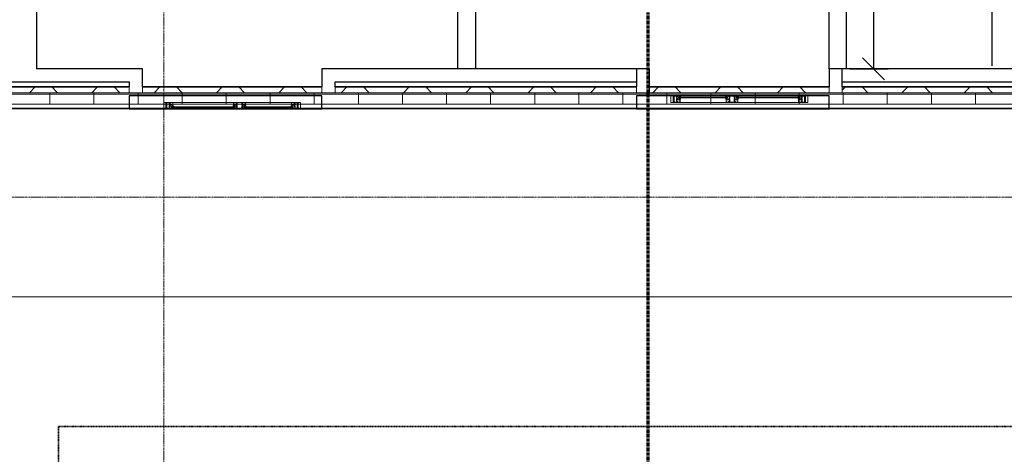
# Model space of a CAD drawing. Header units: millimetres. Extents: x -57334 to 14098, y -25409 to 16656.
# Tile 28 of 50: x -25389 to -18691, y -12947 to -9986. Entities that reach past the tile are written whole.
import ezdxf

# ---------------------------------------------------------------- set-up
doc = ezdxf.new("R2010")
doc.units = ezdxf.units.MM
for name, pattern in [('__FK_przerywana', [3.2004, 1.6002, -1.6002]), ('Kreska', [6.35, 3.175, -3.175]), ('Linia siatki', [22.225, 12.7, -3.175, 3.175, -3.175])]:
    doc.linetypes.add(name, pattern=pattern)
for name, color, linetype, lineweight in [('A-ANNO-DIMS', 7, 'Continuous', 5), ('A-DETL-GENF', 7, 'Continuous', 5), ('A-GLAZ', 7, 'Continuous', 5), ('A-ROOF', 7, 'Continuous', 5), ('A-ROOF-PATT', 7, 'Continuous', 35), ('A-WALL', 7, 'Continuous', 5), ('G-ANNO-SYMB', 7, 'Continuous', 5), ('G-IMPT', 7, 'Continuous', 5), ('S-GRID', 7, 'Continuous', 5)]:
    doc.layers.add(name, color=color, linetype=linetype, lineweight=lineweight)
doc.layers.add('A-DETL', color=7, linetype='Continuous', lineweight=5, true_color=0x00a600)
doc.styles.add('Arial_5', font='arial.ttf', dxfattribs={"width": 0.6, "height": 200})
doc.dimstyles.new('standard_wielkość_otworów', dxfattribs={"dimscale": 304.8, "dimtxt": 204.05188, "dimasz": 0.492126, "dimexe": 0.328084, "dimexo": 0.0625, "dimgap": 0, "dimtad": 1, "dimdec": 0, "dimlfac": 0.1, "dimzin": 0, "dimdsep": 46, "dimtxsty": 'Arial_5', "dimblk1": 'OBLIQUE', "dimblk2": 'OBLIQUE', "dimsah": 1, "dimcen": 0.09, "dimazin": 0, "dimtfac": 1, "dimtdec": 4, "dimtix": 1, "dimtmove": 0, "dimatfit": 3, "dimfxl": 0.328084, "dimfxlon": 1, "dimtvp": 1, "dimtolj": 1, "dimtzin": 0, "dimarcsym": 2})

# ---------------------------------------------------------------- blocks, each defined once
blk = doc.blocks.new('Aluprof_MB-45_I_Alu_Window-FIX-4-panel_ENG_R-00495 - 1230 x 1484-1596590-RZUT PIĘTRA II')
at = {"layer": 'A-DETL-GENF'}
for p, q in [((11.3, 0), (-403.3, 0)), ((403.2, 0), (61.1, 0)), ((-400, -30), (6.5, -30)), ((-400, -36), (6.5, -36)), ((6.5, -45), (-400, -45)), ((93.5, -30), (400, -30)), ((93.5, -36), (400, -36)), ((400, -45), (93.5, -45))]:
    blk.add_line(p, q, dxfattribs=at)
at = {"layer": 'A-GLAZ', "color": 55, "true_color": 0xafaf3c}
for p, q in [((-465, 0), (-465, -45)), ((-450, 0), (-465, 0)), ((-450, -45), (-450, 0)), ((450, 0), (465, 0)), ((450, -45), (450, 0)), ((465, 0), (465, -45)), ((-465, -45), (-450, -45)), ((465, -45), (450, -45))]:
    blk.add_line(p, q, dxfattribs=at)
at = {"layer": 'G-IMPT'}
for p, q in [((-412.7, -30), (-412.4, -30)), ((-403.2, -26.3), (-405.1, -26.3)), ((-403, -21.6), (-402.9, -23.3)), ((-401.9, -21.4), (-402.8, -21.4)), ((-402.6, -27.3), (-402.7, -26.8)), ((-402.4, -30), (-400.9, -30)), ((-399.9, -28.3), (-401.1, -22.1)), ((6.4, -28.3), (7.6, -22.1)), ((8.9, -30), (7.4, -30)), ((8.4, -21.4), (9.3, -21.4)), ((9.1, -27.3), (9.2, -26.8)), ((9.5, -21.6), (9.4, -23.3)), ((9.7, -26.3), (11.6, -26.3)), ((19.2, -30), (18.9, -30)), ((80.8, -30), (81.1, -30)), ((90.3, -26.3), (88.4, -26.3)), ((90.5, -21.6), (90.6, -23.3)), ((91.6, -21.4), (90.7, -21.4)), ((90.9, -27.3), (90.8, -26.8)), ((91.1, -30), (92.6, -30)), ((93.6, -28.3), (92.4, -22.1)), ((399.9, -28.3), (401.1, -22.1)), ((402.4, -30), (400.9, -30)), ((401.9, -21.4), (402.8, -21.4)), ((402.6, -27.3), (402.7, -26.8)), ((403, -21.6), (402.9, -23.3)), ((403.2, -26.3), (405.1, -26.3)), ((412.7, -30), (412.4, -30))]:
    blk.add_line(p, q, dxfattribs=at)
at = {"layer": 'G-IMPT', "flags": 128}
for points in [[(-400, -44.5), (-400.5, -45), (-450, -45), (-450, -41.4), (-448.5, -41), (-448, -41), (-448, -43), (-445, -43), (-445, -33.2), (-444.8, -33), (-445, -32.8), (-445, -25), (-448, -25), (-448, -27), (-448.5, -27), (-450, -26.6), (-450, -18.4), (-448.5, -18), (-448, -18), (-448, -20), (-445, -20), (-445, -11.2), (-444.8, -11), (-445, -10.8), (-445, -2), (-448, -2), (-448, -4), (-448.5, -4), (-450, -3.6), (-450, 0), (-421, 0), (-421, -3.6), (-422.5, -4), (-423, -4), (-423, -2), (-426, -2), (-426, -10.8), (-426.2, -11), (-426, -11.2), (-426, -20), (-423, -20), (-423, -18), (-422.5, -18), (-421, -18.4), (-421, -29.1), (-421.2, -29.3), (-422, -29.3), (-422.2, -29.1), (-422.2, -27.8), (-426, -27.8), (-426, -32.8), (-426.2, -33), (-426, -33.2), (-426, -38.3), (-422.2, -38.3), (-422.2, -37), (-422, -36.8), (-421.2, -36.8), (-421, -37), (-421, -39.5), (-421.2, -39.7), (-424.5, -39.7), (-424.5, -41), (-426, -41), (-426, -43.4), (-410, -43.4), (-410, -41), (-411.5, -41), (-411.5, -40), (-408, -40), (-407, -41), (-408.5, -41), (-408.5, -43.5), (-401.5, -43.5), (-401.5, -41), (-403, -41), (-402, -40), (-400, -40)], [(-423.2, -4.2), (-423.3, -3.8), (-423.9, -3.6), (-425, -4.3), (-424.7, -5.2), (-419.8, -5.2), (-419.8, -1.9), (-419.3, -1.4), (-405.4, -1.4), (-404.4, -2.4), (-404.4, -16.3), (-404.9, -16.8), (-422.2, -16.8), (-425.1, -16.8), (-425.5, -17.7), (-423.6, -19.5), (-423.2, -19.4), (-423.2, -17.8), (-421, -17.8), (-404.8, -17.8), (-404.3, -18.3), (-404.3, -20.5), (-405.5, -20.5), (-410.6, -22.4), (-411, -22.9), (-410.9, -23.3), (-410.2, -23.5), (-405.3, -21.7), (-404.5, -21.7), (-404.8, -23.5), (-403.5, -23.5), (-403, -23), (-403, -0.2), (-403.3, 0), (-421, 0), (-421, -4.2)], [(93, -45), (93.5, -44.5), (93.5, -40), (91.5, -40), (90.5, -41), (92, -41), (92, -43.5), (85, -43.5), (85, -41), (86.5, -41), (85.5, -40), (82, -40), (82, -41), (83.5, -41), (83.5, -43.2), (67.5, -43.2), (67.5, -41), (69, -41), (69, -39.7), (72.3, -39.7), (72.5, -39.5), (72.5, -37), (72.3, -36.8), (71.5, -36.8), (71.3, -37), (71.3, -38.3), (67.4, -38.3), (67.4, -33.2), (67.2, -33), (67.4, -32.8), (67.4, -27.8), (71.3, -27.8), (71.3, -29.1), (71.5, -29.3), (72.3, -29.3), (72.5, -29.1), (72.5, -18.4), (71, -18), (70.5, -18), (70.5, -20), (67.5, -20), (67.5, -11.2), (67.3, -11), (67.5, -10.8), (67.5, -2), (70.5, -2), (70.5, -4), (71, -4), (72.5, -3.6), (72.5, 0), (27.5, 0), (27.5, -3.6), (29, -4), (29.5, -4), (29.5, -2), (32.5, -2), (32.5, -10.8), (32.7, -11), (32.5, -11.2), (32.5, -20), (29.5, -20), (29.5, -18), (29, -18), (27.5, -18.4), (27.5, -29.1), (27.7, -29.3), (28.5, -29.3), (28.7, -29.1), (28.7, -27.8), (32.6, -27.8), (32.6, -32.8), (32.8, -33), (32.6, -33.2), (32.6, -38.3), (28.7, -38.3), (28.7, -37), (28.5, -36.8), (27.7, -36.8), (27.5, -37), (27.5, -39.5), (27.7, -39.7), (31, -39.7), (31, -41), (32.5, -41), (32.5, -43.4), (16.5, -43.4), (16.5, -41), (18, -41), (18, -40), (14.5, -40), (13.5, -41), (15, -41), (15, -43.5), (8, -43.5), (8, -41), (9.5, -41), (8.5, -40), (6.5, -40), (6.5, -44.5), (7, -45)], [(29.7, -4.2), (29.8, -3.8), (30.4, -3.6), (31.5, -4.3), (31.2, -5.2), (26.3, -5.2), (26.3, -1.9), (25.8, -1.4), (11.9, -1.4), (10.9, -2.4), (10.9, -16.3), (11.4, -16.8), (28.7, -16.8), (31.6, -16.8), (32, -17.7), (30.1, -19.5), (29.7, -19.4), (29.7, -17.8), (27.5, -17.8), (11.3, -17.8), (10.8, -18.3), (10.8, -20.5), (12, -20.5), (17.1, -22.4), (17.5, -22.9), (17.4, -23.3), (16.7, -23.5), (11.8, -21.7), (11, -21.7), (11.3, -23.5), (10, -23.5), (9.5, -23), (9.5, -0.2), (9.7, 0), (27.5, 0), (27.5, -4.2)], [(70.3, -4.2), (70.2, -3.8), (69.6, -3.6), (68.5, -4.3), (68.8, -5.2), (73.7, -5.2), (73.7, -1.9), (74.2, -1.4), (88.1, -1.4), (89.1, -2.4), (89.1, -16.3), (88.6, -16.8), (71.3, -16.8), (68.4, -16.8), (68, -17.7), (69.9, -19.5), (70.3, -19.4), (70.3, -17.8), (72.5, -17.8), (88.7, -17.8), (89.2, -18.3), (89.2, -20.5), (88, -20.5), (82.9, -22.4), (82.5, -22.9), (82.6, -23.3), (83.3, -23.5), (88.2, -21.7), (89, -21.7), (88.7, -23.5), (90, -23.5), (90.5, -23), (90.5, -0.2), (90.2, 0), (72.5, 0), (72.5, -4.2)], [(400, -44.5), (400.5, -45), (450, -45), (450, -41.4), (448.5, -41), (448, -41), (448, -43), (445, -43), (445, -33.2), (444.8, -33), (445, -32.8), (445, -25), (448, -25), (448, -27), (448.5, -27), (450, -26.6), (450, -18.4), (448.5, -18), (448, -18), (448, -20), (445, -20), (445, -11.2), (444.8, -11), (445, -10.8), (445, -2), (448, -2), (448, -4), (448.5, -4), (450, -3.6), (450, 0), (421, 0), (421, -3.6), (422.5, -4), (423, -4), (423, -2), (426, -2), (426, -10.8), (426.2, -11), (426, -11.2), (426, -20), (423, -20), (423, -18), (422.5, -18), (421, -18.4), (421, -29.1), (421.2, -29.3), (422, -29.3), (422.2, -29.1), (422.2, -27.8), (426, -27.8), (426, -32.8), (426.2, -33), (426, -33.2), (426, -38.3), (422.2, -38.3), (422.2, -37), (422, -36.8), (421.2, -36.8), (421, -37), (421, -39.5), (421.2, -39.7), (424.5, -39.7), (424.5, -41), (426, -41), (426, -43.4), (410, -43.4), (410, -41), (411.5, -41), (411.5, -40), (408, -40), (407, -41), (408.5, -41), (408.5, -43.5), (401.5, -43.5), (401.5, -41), (403, -41), (402, -40), (400, -40)], [(423.2, -4.2), (423.3, -3.8), (423.9, -3.6), (425, -4.3), (424.7, -5.2), (419.8, -5.2), (419.8, -1.9), (419.3, -1.4), (405.4, -1.4), (404.4, -2.4), (404.4, -16.3), (404.9, -16.8), (422.2, -16.8), (425.1, -16.8), (425.5, -17.7), (423.6, -19.5), (423.2, -19.4), (423.2, -17.8), (421, -17.8), (404.8, -17.8), (404.3, -18.3), (404.3, -20.5), (405.5, -20.5), (410.6, -22.4), (411, -22.9), (410.9, -23.3), (410.2, -23.5), (405.3, -21.7), (404.5, -21.7), (404.8, -23.5), (403.5, -23.5), (403, -23), (403, -0.2), (403.2, 0), (421, 0), (421, -4.2)], [(-427.6, -26.8), (-427.1, -26.3), (-422.5, -26.3), (-422.5, -21.5), (-427.1, -21.5), (-427.6, -21), (-427.6, -1.6), (-443.4, -1.6), (-443.4, -21), (-443.9, -21.5), (-448.5, -21.5), (-448.5, -23.5), (-443.9, -23.5), (-443.4, -24), (-443.4, -43.4), (-427.6, -43.4)], [(-406.3, -36.1), (-407.9, -36.1), (-408.7, -36), (-410, -36), (-410.3, -36.3), (-410, -39.7), (-409.7, -40), (-400.3, -40), (-400, -39.7), (-399.7, -36.3), (-400, -36), (-401.3, -36), (-402.1, -36.1), (-403.7, -36.1), (-404.4, -36), (-405.6, -36)], [(12.8, -36.1), (14.4, -36.1), (15.2, -36), (16.5, -36), (16.8, -36.3), (16.5, -39.7), (16.2, -40), (6.8, -40), (6.5, -39.7), (6.2, -36.3), (6.5, -36), (7.8, -36), (8.6, -36.1), (10.2, -36.1), (10.9, -36), (12.1, -36)], [(34.3, -43.2), (65.7, -43.2), (65.7, -26.5), (66.2, -26), (70.7, -26), (70.7, -21.8), (66.2, -21.8), (65.7, -21.3), (65.7, -1.8), (34.3, -1.8), (34.3, -21.3), (33.8, -21.8), (29.3, -21.8), (29.3, -26), (33.8, -26), (34.3, -26.5)], [(87.2, -36.1), (85.6, -36.1), (84.8, -36), (83.5, -36), (83.2, -36.3), (83.5, -39.7), (83.8, -40), (93.2, -40), (93.5, -39.7), (93.8, -36.3), (93.5, -36), (92.2, -36), (91.4, -36.1), (89.8, -36.1), (89.1, -36), (87.9, -36)], [(406.3, -36.1), (407.9, -36.1), (408.7, -36), (410, -36), (410.3, -36.3), (410, -39.7), (409.7, -40), (400.3, -40), (400, -39.7), (399.7, -36.3), (400, -36), (401.3, -36), (402.1, -36.1), (403.7, -36.1), (404.4, -36), (405.6, -36)], [(427.6, -26.8), (427.1, -26.3), (422.5, -26.3), (422.5, -21.5), (427.1, -21.5), (427.6, -21), (427.6, -1.6), (443.4, -1.6), (443.4, -21), (443.9, -21.5), (448.5, -21.5), (448.5, -23.5), (443.9, -23.5), (443.4, -24), (443.4, -43.4), (427.6, -43.4)]]:
    blk.add_lwpolyline(points, close=True, dxfattribs=at)
for points in [[(-354, -36), (-414, -36), (-414, -30), (-354, -30)], [(-407, -40), (-407, -41), (-407.5, -41), (-407.5, -41.5), (-407.3, -41.9), (-406.5, -43), (-403.5, -43), (-402.7, -41.9), (-402.5, -41.5), (-402.5, -41), (-403, -41), (-403, -40)], [(-403.1, -23.5), (-405.2, -23.5), (-405.4, -22.7)], [(-39.5, -36), (20.5, -36), (20.5, -30), (-39.5, -30)], [(13.5, -40), (13.5, -41), (14, -41), (14, -41.5), (13.8, -41.9), (13, -43), (10, -43), (9.2, -41.9), (9, -41.5), (9, -41), (9.5, -41), (9.5, -40)], [(9.6, -23.5), (11.7, -23.5), (11.9, -22.7)], [(139.5, -36), (79.5, -36), (79.5, -30), (139.5, -30)], [(86.5, -40), (86.5, -41), (86, -41), (86, -41.5), (86.2, -41.9), (87, -43), (90, -43), (90.8, -41.9), (91, -41.5), (91, -41), (90.5, -41), (90.5, -40)], [(90.4, -23.5), (88.3, -23.5), (88.1, -22.7)], [(354, -36), (414, -36), (414, -30), (354, -30)], [(407, -40), (407, -41), (407.5, -41), (407.5, -41.5), (407.3, -41.9), (406.5, -43), (403.5, -43), (402.7, -41.9), (402.5, -41.5), (402.5, -41), (403, -41), (403, -40)], [(403.1, -23.5), (405.2, -23.5), (405.4, -22.7)]]:
    blk.add_lwpolyline(points, dxfattribs=at)
at = {"layer": 'G-IMPT'}
for centre in [(-405, -41.3), (11.5, -41.3), (88.5, -41.3), (405, -41.3)]:
    blk.add_circle(centre, 1, dxfattribs=at)
for centre, radius, start, end in [((-412.8, -29.2), 0.82, 105.80642, 271.66907), ((-416.2, -18), 10.9, 287.06906, 335.80942), ((-413, -22.9), 7.1, 275.27461, 321.59132), ((-407, -27.7), 0.57, 48.5095, 143.34591), ((-402.3, -25.2), 4.82, 205.47804, 268.1661), ((-405.9, -22.8), 0.5, 15, 135.21762), ((-405.1, -27), 0.606, 85.24229, 179.06131), ((-402.3, -26), 3.53, 195.72637, 287.91806), ((-403.4, -27), 0.711, 18.55157, 75.72761), ((-403.1, -23.3), 0.2, 270, 5), ((-402.8, -21.6), 0.2, 90, 185), ((-401.2, -27), 1.38, 191.90877, 264.12854), ((-401.9, -22.2), 0.8, 4.27918, 90), ((-401.4, -28.9), 0.492, 291.55615, 81.54893), ((-401, -28.8), 1.19, 273.89788, 24.0805), ((7.5, -28.8), 1.19, 155.9195, 266.10212), ((7.9, -28.9), 0.492, 98.45107, 248.44385), ((8.4, -22.2), 0.8, 90, 175.72082), ((8.8, -26), 3.53, 252.08194, 344.27363), ((7.7, -27), 1.38, 275.87146, 348.09123), ((8.8, -25.2), 4.82, 271.8339, 334.52196), ((9.9, -27), 0.711, 104.27239, 161.44843), ((9.3, -21.6), 0.2, 355, 90), ((9.6, -23.3), 0.2, 175, 270), ((11.6, -27), 0.606, 0.93869, 94.75771), ((12.4, -22.8), 0.5, 44.78238, 165), ((22.7, -18), 10.9, 204.19058, 252.93094), ((13.5, -27.7), 0.57, 36.65409, 131.4905), ((19.5, -22.9), 7.1, 218.40868, 264.72539), ((19.3, -29.2), 0.82, 268.33093, 74.19358), ((80.7, -29.2), 0.82, 105.80642, 271.66907), ((77.3, -18), 10.9, 287.06906, 335.80942), ((80.5, -22.9), 7.1, 275.27461, 321.59132), ((86.5, -27.7), 0.57, 48.5095, 143.34591), ((91.2, -25.2), 4.82, 205.47804, 268.1661), ((87.6, -22.8), 0.5, 15, 135.21762), ((88.4, -27), 0.606, 85.24229, 179.06131), ((91.2, -26), 3.53, 195.72637, 287.91806), ((90.1, -27), 0.711, 18.55157, 75.72761), ((90.4, -23.3), 0.2, 270, 5), ((90.7, -21.6), 0.2, 90, 185), ((92.3, -27), 1.38, 191.90877, 264.12854), ((91.6, -22.2), 0.8, 4.27918, 90), ((92.1, -28.9), 0.492, 291.55615, 81.54893), ((92.5, -28.8), 1.19, 273.89788, 24.0805), ((401, -28.8), 1.19, 155.9195, 266.10212), ((401.4, -28.9), 0.492, 98.45107, 248.44385), ((401.9, -22.2), 0.8, 90, 175.72082), ((402.3, -26), 3.53, 252.08194, 344.27363), ((401.2, -27), 1.38, 275.87146, 348.09123), ((402.3, -25.2), 4.82, 271.8339, 334.52196), ((403.4, -27), 0.711, 104.27239, 161.44843), ((402.8, -21.6), 0.2, 355, 90), ((403.1, -23.3), 0.2, 175, 270), ((405.1, -27), 0.606, 0.93869, 94.75771), ((405.9, -22.8), 0.5, 44.78238, 165), ((416.2, -18), 10.9, 204.19058, 252.93094), ((407, -27.7), 0.57, 36.65409, 131.4905), ((413, -22.9), 7.1, 218.40868, 264.72539), ((412.8, -29.2), 0.82, 268.33093, 74.19358)]:
    blk.add_arc(centre, radius, start, end, dxfattribs=at)
blk = doc.blocks.new('_Oblique')
at = {"color": 0, "linetype": 'ByBlock', "lineweight": -2}
blk.add_line((-0.5, -0.5), (0.5, 0.5), dxfattribs=at)
blk = doc.blocks.new('*D285')
at = {"layer": 'A-ANNO-DIMS', "color": 0, "lineweight": -2, "transparency": 16777216}
for p, q in [((-19763.4, -9598.8), (-19763.4, -8025.1)), ((-18773.4, -10300.9), (-18773.4, -8025.1)), ((-19763.4, -8125.1), (-18773.4, -8125.1))]:
    blk.add_line(p, q, dxfattribs=at)
at = {"layer": 'Defpoints', "color": 0, "transparency": 16777216}
for p in [(-18773.4, -8125.1), (-19763.4, -9617.9), (-18773.4, -10319.9)]:
    blk.add_point(p, dxfattribs=at)
at = {"layer": 'A-ANNO-DIMS', "color": 0, "lineweight": -2, "transparency": 16777216, "xscale": 150, "yscale": 150, "zscale": 150, "rotation": 180}
blk.add_blockref('_Oblique', (-19763.4, -8125.1), dxfattribs=at)
at = {"layer": 'A-ANNO-DIMS', "color": 0, "lineweight": -2, "transparency": 16777216, "xscale": 150, "yscale": 150, "zscale": 150}
blk.add_blockref('_Oblique', (-18773.4, -8125.1), dxfattribs=at)
at = {"layer": 'A-ANNO-DIMS', "color": 0, "transparency": 16777216, "insert": (-19268.4, -8023), "char_height": 200, "attachment_point": 5, "style": 'Arial_5'}
blk.add_mtext('\\A1;99', dxfattribs=at)
blk = doc.blocks.new('*D286')
at = {"layer": 'A-ANNO-DIMS', "color": 0, "lineweight": -2, "transparency": 16777216}
for p, q in [((-19744.4, -6694.4), (-19480.7, -6694.4)), ((-19580.7, -6694.4), (-19580.7, -10319.9)), ((-19744.4, -10319.9), (-19480.7, -10319.9))]:
    blk.add_line(p, q, dxfattribs=at)
at = {"layer": 'Defpoints', "color": 0, "transparency": 16777216}
for p in [(-19763.4, -6694.4), (-19763.4, -10319.9), (-19580.7, -10319.9)]:
    blk.add_point(p, dxfattribs=at)
at = {"layer": 'A-ANNO-DIMS', "color": 0, "lineweight": -2, "transparency": 16777216, "xscale": 150, "yscale": 150, "zscale": 150}
for p, rotation in [((-19580.7, -6694.4), 90), ((-19580.7, -10319.9), 270)]:
    blk.add_blockref('_Oblique', p, dxfattribs=dict(at, rotation=rotation))
at = {"layer": 'A-ANNO-DIMS', "color": 0, "transparency": 16777216, "insert": (-19682.9, -8507.2), "char_height": 200, "attachment_point": 5, "rotation": 90, "style": 'Arial_5'}
blk.add_mtext('\\A1;363', dxfattribs=at)

msp = doc.modelspace()

# ---------------------------------------------------------------- hatches: boundary and pattern name
at = {"layer": 'A-ROOF-PATT', "lineweight": 5}
h = msp.add_hatch(dxfattribs=at)
h.set_pattern_fill('FP_1', color=256, style=0, pattern_type=2)
h.set_pattern_definition([(0, (0, 0), (0, 299.803), []), (90, (0, 0), (-299.803, 2e-14), [])])
h.paths.add_polyline_path([(-35016.3, -12888.5), (-30356.8, -12931), (-30356.8, -10561), (-10402.7, -10561), (-10402.7, -12931), (-5606.8, -12931), (-5606.8, 1742.2), (-27689.4, 1742.2), (-27689.4, 1664.4), (-5684.6, 1664.4), (-5684.6, -12853.2), (-10324.9, -12853.2), (-10324.9, -10483.2), (-30434.6, -10483.2), (-30434.6, -12853.2), (-34938.5, -12853.2), (-34938.5, 1664.4), (-33349.4, 1664.4), (-33349.4, 1742.2), (-35016.3, 1742.2), (-35016.3, -11461.5)])
h = msp.add_hatch(dxfattribs=at)
h.set_pattern_fill('FP_2', color=256, style=0, pattern_type=2)
h.set_pattern_definition([(45, (0, 0), (-211.9927, 211.9927), []), (135, (0, 0), (-211.9927, -211.9927), [])])
h.paths.add_polyline_path([(-8762, -12853.2), (-5684.6, -12853.2), (-5684.6, -8454.4), (-5723.5, -8454.4), (-5723.5, -12814.3), (-10286, -12814.3), (-10286, -10444.3), (-14203.4, -10444.3), (-14203.4, -10483.2), (-10324.9, -10483.2), (-10324.9, -12853.2)])
h.paths.add_polyline_path([(-34125.3, -12853.2), (-30434.6, -12853.2), (-30434.6, -10483.2), (-28093.4, -10483.2), (-28093.4, -10444.3), (-30473.5, -10444.3), (-30473.5, -12814.3), (-34899.6, -12812.5), (-34899.6, -8129.2), (-34939.7, -8129.2), (-34938.5, -12853.2)])
h.paths.add_polyline_path([(-21103.4, -10483.2), (-19883.4, -10483.2), (-19883.4, -10444.3), (-21103.4, -10444.3)])
h.paths.add_polyline_path([(-26783.4, -10483.2), (-26783.4, -10444.3), (-28003.4, -10444.3), (-28003.4, -10483.2), (-27361.8, -10483.2)])
h.paths.add_polyline_path([(-24643.4, -10483.2), (-24643.4, -10444.3), (-26693.4, -10444.3), (-26693.4, -10483.2), (-25670.9, -10483.2)])
h.paths.add_polyline_path([(-24553.4, -10483.2), (-23333.4, -10483.2), (-23333.4, -10444.3), (-24553.4, -10444.3)])
h.paths.add_polyline_path([(-23243.4, -10483.2), (-21193.4, -10483.2), (-21193.4, -10444.3), (-23243.4, -10444.3)])
h.paths.add_polyline_path([(-15525.5, -10483.2), (-14293.4, -10483.2), (-14293.4, -10444.3), (-16343.4, -10444.3), (-16343.4, -10483.2)])
h.paths.add_polyline_path([(-19793.4, -10483.2), (-17743.4, -10483.2), (-17743.4, -10444.3), (-19793.4, -10444.3)])
h.paths.add_polyline_path([(-17216.4, -10483.2), (-16433.4, -10483.2), (-16433.4, -10444.3), (-17653.4, -10444.3), (-17653.4, -10483.2)])
h.paths.add_polyline_path([(-5723.5, -8164.4), (-5684.6, -8164.4), (-5684.6, -7639.4), (-5723.5, -7639.4), (-5723.5, -7915.8)])
h.paths.add_polyline_path([(-34938.5, -8029.2), (-34899.6, -8029.2), (-34899.6, -6629.2), (-34939.7, -6629.2), (-34938.5, -6721)])
h.paths.add_polyline_path([(-5723.5, -7549.4), (-5684.6, -7549.4), (-5684.6, -6249.4), (-5723.5, -6249.4), (-5723.5, -6721)])
h.paths.add_polyline_path([(-34899.6, -6529.2), (-34899.6, -6082.6), (-34938.5, -6082.6), (-34938.5, -6529.2)])
h.paths.add_polyline_path([(-5684.6, -6159.4), (-5684.6, -5694.4), (-5723.5, -5694.4), (-5723.5, -6159.4)])
h.paths.add_polyline_path([(-34899.6, -5702.6), (-34899.6, -3002.6), (-34938.5, -3002.6), (-34938.5, -5702.6)])
h.paths.add_polyline_path([(-5684.6, -5404.4), (-5684.6, -2334.2), (-5723.5, -2334.2), (-5723.5, -5404.4)])
h.paths.add_polyline_path([(-34899.6, -2622.6), (-34899.6, -2179.2), (-34939.7, -2179.2), (-34938.5, -2622.6)])
h.paths.add_polyline_path([(-5684.6, -2244.2), (-5684.6, 1664.4), (-10533.4, 1664.4), (-10533.4, 1625.5), (-5723.5, 1625.5), (-5723.5, -2244.2)])
h.paths.add_polyline_path([(-34939.7, -2081.1), (-34899.6, -2079.2), (-34899.6, -681.1), (-34938.5, -679.2), (-34938.5, -1941.7)])
h.paths.add_polyline_path([(-34938.5, -579.2), (-34899.6, -579.2), (-34899.6, 1627.3), (-33349.4, 1625.5), (-33349.4, 1664.4), (-34938.5, 1666.2), (-34938.5, 447.9)])
h.paths.add_polyline_path([(-19793.4, 1625.5), (-17743.4, 1625.5), (-17743.4, 1664.4), (-19793.4, 1664.4)])
h.paths.add_polyline_path([(-14293.4, 1625.5), (-14293.4, 1664.4), (-16343.4, 1664.4), (-16343.4, 1625.5), (-15525.5, 1625.5)])
h.paths.add_polyline_path([(-27689.4, 1625.5), (-24643.4, 1625.5), (-24643.4, 1664.4), (-27689.4, 1664.4), (-27689.4, 1642.7)])
h.paths.add_polyline_path([(-12893.4, 1625.5), (-10833.4, 1625.5), (-10833.4, 1664.4), (-12893.4, 1664.4)])
h.paths.add_polyline_path([(-12983.4, 1625.5), (-12983.4, 1664.4), (-14203.4, 1664.4), (-14203.4, 1625.5), (-13834.6, 1625.5)])
h.paths.add_polyline_path([(-24553.4, 1625.5), (-23333.4, 1625.5), (-23333.4, 1664.4), (-24553.4, 1664.4)])
h.paths.add_polyline_path([(-23243.4, 1625.5), (-21193.4, 1625.5), (-21193.4, 1664.4), (-23243.4, 1664.4)])
h.paths.add_polyline_path([(-17216.4, 1625.5), (-16433.4, 1625.5), (-16433.4, 1664.4), (-17653.4, 1664.4), (-17653.4, 1625.5)])
h.paths.add_polyline_path([(-21103.4, 1625.5), (-19883.4, 1625.5), (-19883.4, 1664.4), (-21103.4, 1664.4)])

# ---------------------------------------------------------------- linework, layer by layer
for p, q in [((-22288.4, -5289.4), (-22288.4, -10319.9)), ((-19883.4, -10319.9), (-19883.4, -6574.4)), ((-19763.4, -10319.9), (-19763.4, -6694.4)), ((-25275.3, -7394.4), (-25275.3, -10319.9))]:
    msp.add_line(p, q)
at = {"layer": 'A-DETL', "color": 5, "linetype": '__FK_przerywana', "lineweight": 35, "true_color": 0x0000ff}
for p, q in [((-25124.5, -12757.2), (-15545, -12757.2)), ((-25124.5, -17514.4), (-25124.5, -12757.2))]:
    msp.add_line(p, q, dxfattribs=at)
at = {"layer": 'A-ROOF', "lineweight": 35}
for p, q in [((-24643.4, -10444.3), (-26693.4, -10444.3)), ((-23333.4, -10444.3), (-24553.4, -10444.3)), ((-21193.4, -10444.3), (-23243.4, -10444.3)), ((-19883.4, -10444.3), (-21103.4, -10444.3)), ((-17743.4, -10444.3), (-19793.4, -10444.3)), ((-30325.7, -10592.1), (-10433.8, -10592.1))]:
    msp.add_line(p, q, dxfattribs=at)
at = {"layer": 'A-ROOF'}
for p, q in [((-19793.4, -10483.2), (-30434.6, -10483.2)), ((-10324.9, -10483.2), (-19793.4, -10483.2)), ((-10402.7, -10561), (-30356.8, -10561)), ((-29043.4, -11874.4), (-11716.1, -11874.4))]:
    msp.add_line(p, q, dxfattribs=at)
at = {"layer": 'A-WALL', "lineweight": 25}
for p, q in [((-22408.4, -10319.9), (-22408.4, -5289.4)), ((-24553.4, -10319.9), (-25275.3, -10319.9)), ((-24553.4, -10444.3), (-24553.4, -10319.9)), ((-23333.4, -10319.9), (-23333.4, -10444.3)), ((-21873.4, -10319.9), (-23333.4, -10319.9)), ((-21103.4, -10319.9), (-21873.4, -10319.9)), ((-21193.9, -10319.9), (-21193.4, -10444.3)), ((-21103.4, -10444.3), (-21103.4, -10319.9)), ((-19883.4, -10319.9), (-19883.4, -10444.3)), ((-18583.4, -10319.9), (-19883.4, -10319.9)), ((-19793.4, -10444.3), (-19793.4, -10319.9)), ((-26693.4, -10409.9), (-24643.4, -10409.9)), ((-24643.4, -10409.9), (-24643.4, -10444.3)), ((-23243.4, -10444.3), (-23243.4, -10409.9)), ((-23243.4, -10409.9), (-21193.4, -10409.9)), ((-19793.4, -10409.9), (-17743.4, -10409.9)), ((-23333.4, -10504.4), (-24643.4, -10504.4)), ((-24643.4, -10504.4), (-24643.4, -10594.4)), ((-23333.4, -10594.4), (-23333.4, -10504.4)), ((-19883.4, -10504.4), (-21193.4, -10504.4)), ((-21193.4, -10504.4), (-21193.4, -10594.4)), ((-19883.4, -10594.4), (-19883.4, -10504.4)), ((-24643.4, -10594.4), (-23333.4, -10594.4)), ((-21193.4, -10594.4), (-19883.4, -10594.4))]:
    msp.add_line(p, q, dxfattribs=at)
at = {"layer": 'A-WALL'}
for p, q in [((-24643.4, -10444.3), (-24643.4, -10483.2)), ((-24553.4, -10444.3), (-24553.4, -10483.2)), ((-23333.4, -10444.3), (-23333.4, -10483.2)), ((-23243.4, -10444.3), (-23243.4, -10483.2)), ((-21193.4, -10444.3), (-21193.4, -10483.2)), ((-21103.4, -10444.3), (-21103.4, -10483.2)), ((-19883.4, -10444.3), (-19883.4, -10483.2)), ((-19793.4, -10444.3), (-19793.4, -10483.2))]:
    msp.add_line(p, q, dxfattribs=at)
at = {"layer": 'G-ANNO-SYMB', "linetype": 'Kreska', "lineweight": 70}
msp.add_line((-21113, -24302.9), (-21113, 15643.5), dxfattribs=at)
at = {"layer": 'S-GRID', "linetype": 'Linia siatki'}
for p, q in [((-24408.4, 10521.6), (-24408.4, -21375.5)), ((-55866.7, -11194.4), (559.4, -11194.4))]:
    msp.add_line(p, q, dxfattribs=at)

# ---------------------------------------------------------------- block references
at = {"layer": 'A-GLAZ', "color": 55, "true_color": 0xafaf3c, "rotation": 180}
msp.add_blockref('Aluprof_MB-45_I_Alu_Window-FIX-4-panel_ENG_R-00495 - 1230 x 1484-1596590-RZUT PIĘTRA II', (-20493.4, -10549.4), dxfattribs=at)
at = {"layer": 'A-GLAZ', "color": 55, "true_color": 0xafaf3c}
msp.add_blockref('Aluprof_MB-45_I_Alu_Window-FIX-4-panel_ENG_R-00495 - 1230 x 1484-1596590-RZUT PIĘTRA II', (-23943.4, -10549.4), dxfattribs=at)

# ---------------------------------------------------------------- dimensions: what is measured, and where the dimension line sits
at = {"layer": 'A-ANNO-DIMS', "color": 250, "true_color": 0x303030}
dim = msp.add_linear_dim(base=(-19580.7, -10319.9), p1=(-19763.4, -6694.4), p2=(-19763.4, -10319.9), angle=90, dimstyle='standard_wielkość_otworów', override={"dimpost": '<>', "dimfxl": 2050}, dxfattribs=at)
dim.commit()
dim.dimension.update_dxf_attribs({"geometry": '*D286', "text_midpoint": (-19682.9, -8507.2)})
dim = msp.add_linear_dim(base=(-18773.4, -8125.1), p1=(-19763.4, -9617.9), p2=(-18773.4, -10319.9), dimstyle='standard_wielkość_otworów', override={"dimpost": '<>', "dimfxl": 2050}, dxfattribs=at)
dim.commit()
dim.dimension.update_dxf_attribs({"geometry": '*D285', "text_midpoint": (-19268.4, -8023)})

doc.saveas('drawing.dxf')
